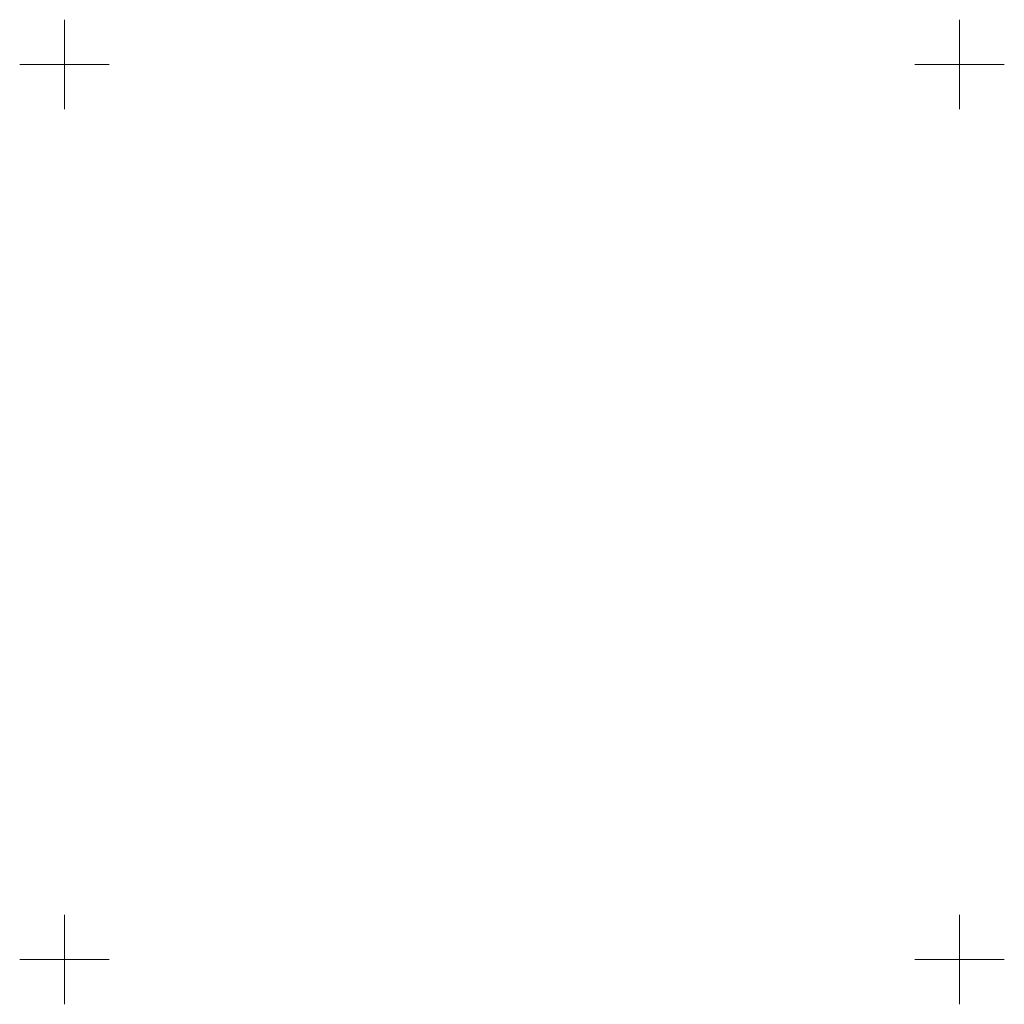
# Model space of a CAD drawing. Extents: x 6456700 to 6518119, y 5963420 to 5980059.
# Tile 216 of 256: x 6512566 to 6512621, y 5966247 to 5966302. Entities that reach past the tile are written whole.
import ezdxf

# ---------------------------------------------------------------- set-up
doc = ezdxf.new("R2010")
doc.units = 0
doc.header["$MEASUREMENT"] = 0
doc.layers.get('0').update_dxf_attribs({"color": 2, "linetype": 'CONTINUOUS', "lineweight": 5})
doc.layers.add('siatka_krzyrzy', color=7, linetype='CONTINUOUS', lineweight=18)

# ---------------------------------------------------------------- blocks, each defined once
blk = doc.blocks.new('mdcp_nowa')
at = {"layer": 'siatka_krzyrzy', "linetype": 'Continuous', "lineweight": 18, "flags": 128}
for points in [[(6495300, 5982747.5), (6495300, 5982752.5)], [(6495350, 5982747.5), (6495350, 5982752.5)], [(6495297.5, 5982750), (6495302.5, 5982750)], [(6495347.5, 5982750), (6495352.5, 5982750)], [(6495300, 5982697.5), (6495300, 5982702.5)], [(6495350, 5982697.5), (6495350, 5982702.5)], [(6495297.5, 5982700), (6495302.5, 5982700)], [(6495347.5, 5982700), (6495352.5, 5982700)]]:
    blk.add_lwpolyline(points, dxfattribs=at)

msp = doc.modelspace()

# ---------------------------------------------------------------- block references
at = {"linetype": 'ByBlock'}
msp.add_blockref('mdcp_nowa', (17268.786, -16450.998), dxfattribs=at)

doc.saveas('drawing.dxf')
